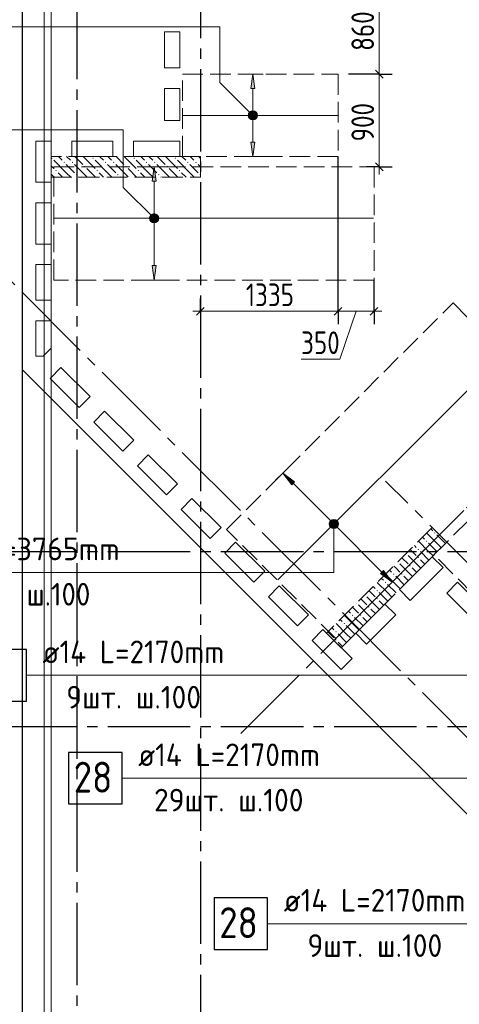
# Model space of a CAD drawing. Header units: millimetres. Extents: x 0 to 43617, y 0 to 59400.
# Tile 4 of 29: x 7368 to 11639, y 14634 to 24199. Entities that reach past the tile are written whole.
import ezdxf

# ---------------------------------------------------------------- set-up
doc = ezdxf.new("R2010")
doc.units = ezdxf.units.MM
doc.linetypes.add('______2', pattern=[270, 200, -70])
doc.linetypes.add('______5', pattern=[1100, 800, -100, 100, -100])
for name, color, linetype, lineweight in [('Standard', 7, 'Continuous', 25), ('ДОП Верх по У', 7, 'Continuous', 25), ('ЖБ Пилон', 180, 'Continuous', 25), ('Оси', 40, '______5', 18), ('Позиционная метка номер позиции', 7, 'Continuous', 13), ('Примечания', 7, 'Continuous', 25)]:
    doc.layers.add(name, color=color, linetype=linetype, lineweight=lineweight)
doc.layers.add('ЖБ Перекрытие верхний уровень', color=7, linetype='Continuous', lineweight=25, true_color=0xe0e0ff)
doc.styles.add('GOST 2.304-81', font='txt')
doc.styles.add('ISOCPEUR', font='txt')

msp = doc.modelspace()

# ---------------------------------------------------------------- hatches: boundary and pattern name
at = {"layer": 'ДОП Верх по У', "linetype": 'Continuous', "lineweight": 13, "transparency": 33554687}
for points in [[(9654, 23530), (9634, 23670), (9614, 23530)], [(9596.5, 23270), (9671.5, 23270), (9666.2, 23288.8)], [(9596.5, 23270), (9666.2, 23288.8), (9601.7, 23288.8)], [(9601.7, 23251.3), (9671.5, 23270), (9596.5, 23270)], [(9601.7, 23288.8), (9666.2, 23288.8), (9652.8, 23302.3)], [(9601.7, 23288.8), (9652.8, 23302.3), (9615.2, 23302.3)], [(9601.7, 23251.3), (9666.2, 23251.3), (9671.5, 23270)], [(9615.2, 23237.8), (9666.2, 23251.3), (9601.7, 23251.3)], [(9615.2, 23302.3), (9652.8, 23302.3), (9634, 23307.5)], [(9615.2, 23237.8), (9652.8, 23237.8), (9666.2, 23251.3)], [(9652.8, 23237.8), (9615.2, 23237.8), (9634, 23232.5)], [(8694.7, 22630), (8674.7, 22770), (8654.7, 22630)], [(8637.2, 22270), (8712.2, 22270), (8707, 22288.8)], [(8637.2, 22270), (8707, 22288.8), (8642.5, 22288.8)], [(8642.5, 22288.8), (8707, 22288.8), (8693.5, 22302.3)], [(8642.5, 22288.8), (8693.5, 22302.3), (8656, 22302.3)], [(8656, 22302.3), (8693.5, 22302.3), (8674.7, 22307.5)], [(8642.5, 22251.3), (8712.2, 22270), (8637.2, 22270)], [(8642.5, 22251.3), (8707, 22251.3), (8712.2, 22270)], [(8656, 22237.8), (8707, 22251.3), (8642.5, 22251.3)], [(8656, 22237.8), (8693.5, 22237.8), (8707, 22251.3)], [(8693.5, 22237.8), (8656, 22237.8), (8674.7, 22232.5)], [(10384.7, 19309.7), (10411.2, 19336.3), (10394.2, 19326.7)], [(10411.2, 19336.3), (10384.7, 19309.7), (10384.7, 19290.7)], [(10411.2, 19336.3), (10384.7, 19290.7), (10430.3, 19336.3)], [(10430.3, 19336.3), (10384.7, 19290.7), (10394.2, 19273.7)], [(10430.3, 19336.3), (10394.2, 19273.7), (10447.2, 19326.7)], [(10447.2, 19326.7), (10394.2, 19273.7), (10411.2, 19264.1)], [(10447.2, 19326.7), (10411.2, 19264.1), (10456.8, 19309.7)], [(10456.8, 19309.7), (10411.2, 19264.1), (10430.3, 19264.1)], [(10456.8, 19309.7), (10430.3, 19264.1), (10456.8, 19290.7)], [(10456.8, 19290.7), (10430.3, 19264.1), (10447.2, 19273.7)], [(10873.3, 18819.4), (10986.4, 18734.5), (10901.6, 18847.7)]]:
    msp.add_hatch(color=7, dxfattribs=at).paths.add_polyline_path(points)
for points in [[(9654, 23010), (9634, 22870), (9614, 23010)], [(8694.7, 21810), (8674.7, 21670), (8654.7, 21810)], [(10010.6, 19682), (9925.8, 19795.2), (10038.9, 19710.3)]]:
    msp.add_hatch(color=7, dxfattribs=at).paths.add_polyline_path(points, flags=16)
at = {"layer": 'ЖБ Пилон', "linetype": 'Continuous', "lineweight": 18, "transparency": 33554687}
for points in [[(7674.5, 22853.1), (7681, 22859.6), (7687.5, 22853.1), (7681, 22846.6)], [(7794.5, 22813.1), (7801, 22819.6), (7807.5, 22813.1), (7801, 22806.6)], [(7874.5, 22813.1), (7881, 22819.6), (7887.5, 22813.1), (7881, 22806.6)], [(7994.5, 22773.1), (8001, 22779.6), (8007.5, 22773.1), (8001, 22766.6)], [(8074.5, 22853.1), (8081, 22859.6), (8087.5, 22853.1), (8081, 22846.6)], [(8194.5, 22813.1), (8201, 22819.6), (8207.5, 22813.1), (8201, 22806.6)], [(8274.5, 22813.1), (8281, 22819.6), (8287.5, 22813.1), (8281, 22806.6)], [(8394.5, 22773.1), (8401, 22779.6), (8407.5, 22773.1), (8401, 22766.6)], [(8474.5, 22853.1), (8481, 22859.6), (8487.5, 22853.1), (8481, 22846.6)], [(8594.5, 22813.1), (8601, 22819.6), (8607.5, 22813.1), (8601, 22806.6)], [(8674.5, 22813.1), (8681, 22819.6), (8687.5, 22813.1), (8681, 22806.6)], [(8794.5, 22773.1), (8801, 22779.6), (8807.5, 22773.1), (8801, 22766.6)], [(8874.5, 22853.1), (8881, 22859.6), (8887.5, 22853.1), (8881, 22846.6)], [(8994.5, 22813.1), (9001, 22819.6), (9007.5, 22813.1), (9001, 22806.6)], [(9074.5, 22813.1), (9081, 22819.6), (9087.5, 22813.1), (9081, 22806.6)], [(7714.5, 22733.1), (7721, 22739.6), (7727.5, 22733.1), (7721, 22726.6)], [(7914.5, 22693.1), (7921, 22699.6), (7927.5, 22693.1), (7921, 22686.6)], [(8114.5, 22733.1), (8121, 22739.6), (8127.5, 22733.1), (8121, 22726.6)], [(8314.5, 22693.1), (8321, 22699.6), (8327.5, 22693.1), (8321, 22686.6)], [(8514.5, 22733.1), (8521, 22739.6), (8527.5, 22733.1), (8521, 22726.6)], [(8714.5, 22693.1), (8721, 22699.6), (8727.5, 22693.1), (8721, 22686.6)], [(8914.5, 22733.1), (8921, 22739.6), (8927.5, 22733.1), (8921, 22726.6)], [(9114.5, 22693.1), (9121, 22699.6), (9124, 22696.6), (9124, 22689.7), (9121, 22686.6)], [(11314.5, 19133.1), (11321, 19139.6), (11327.5, 19133.1), (11321, 19126.6)], [(11394.5, 19213.1), (11401, 19219.6), (11407.5, 19213.1), (11401, 19206.6)], [(11234.5, 19053.1), (11241, 19059.6), (11247.4, 19053.1), (11241, 19046.6)], [(11125.5, 19015), (11127.5, 19013.1), (11121, 19006.6), (11119, 19008.5)], [(11234.5, 18973.1), (11241, 18979.6), (11247.4, 18973.1), (11241, 18966.6)], [(11045.5, 18935), (11047.4, 18933.1), (11041, 18926.6), (11039, 18928.5)], [(11154.4, 18893.1), (11160.9, 18899.6), (11167.4, 18893.1), (11160.9, 18886.6)], [(10994.5, 18813.1), (11001, 18819.6), (11007.5, 18813.1), (11001, 18806.6)], [(11074.5, 18813.1), (11081, 18819.6), (11087.5, 18813.1), (11081, 18806.6)], [(10834.5, 18653.1), (10841, 18659.6), (10847.4, 18653.1), (10841, 18646.6)], [(10914.5, 18733.1), (10921, 18739.6), (10927.5, 18733.1), (10921, 18726.6)], [(10725.5, 18615), (10727.5, 18613.1), (10721, 18606.6), (10719, 18608.5)], [(10834.5, 18573.1), (10841, 18579.6), (10847.4, 18573.1), (10841, 18566.6)], [(10645.5, 18535), (10647.4, 18533.1), (10641, 18526.6), (10639, 18528.5)], [(10754.5, 18493.1), (10760.9, 18499.6), (10767.4, 18493.1), (10760.9, 18486.6)], [(10594.5, 18413.1), (10601, 18419.6), (10607.5, 18413.1), (10601, 18406.6)], [(10674.5, 18413.1), (10681, 18419.6), (10687.5, 18413.1), (10681, 18406.6)], [(10514.5, 18333.1), (10521, 18339.6), (10527.5, 18333.1), (10521, 18326.6)], [(10434.5, 18253.1), (10441, 18259.6), (10447.4, 18253.1), (10441, 18246.6)], [(10434.5, 18173.1), (10441, 18179.6), (10447.4, 18173.1), (10441, 18166.6)]]:
    msp.add_hatch(color=7, dxfattribs=at).paths.add_polyline_path(points, flags=16)
at = {"layer": 'Позиционная метка номер позиции', "linetype": 'Continuous', "lineweight": 13, "transparency": 33554687}
for points in [[(9602.2, 23238.2), (9645.4, 23313.3), (9590.7, 23258.6)], [(9590.7, 23258.6), (9645.4, 23313.3), (9622.5, 23313.3)], [(9590.7, 23258.6), (9622.5, 23313.3), (9590.7, 23281.5)], [(9590.7, 23281.5), (9622.5, 23313.3), (9602.2, 23301.8)], [(9602.2, 23238.2), (9665.8, 23301.8), (9645.4, 23313.3)], [(9622.5, 23226.7), (9665.8, 23301.8), (9602.2, 23238.2)], [(9622.5, 23226.7), (9677.3, 23281.5), (9665.8, 23301.8)], [(9645.4, 23226.7), (9677.3, 23281.5), (9622.5, 23226.7)], [(9645.4, 23226.7), (9677.3, 23258.6), (9677.3, 23281.5)], [(9677.3, 23258.6), (9645.4, 23226.7), (9665.8, 23238.2)], [(8642.9, 22238.2), (8686.2, 22313.3), (8631.5, 22258.6)], [(8631.5, 22258.6), (8686.2, 22313.3), (8663.3, 22313.3)], [(8631.5, 22258.6), (8663.3, 22313.3), (8631.5, 22281.5)], [(8631.5, 22281.5), (8663.3, 22313.3), (8642.9, 22301.8)], [(8642.9, 22238.2), (8706.6, 22301.8), (8686.2, 22313.3)], [(8663.3, 22226.7), (8706.6, 22301.8), (8642.9, 22238.2)], [(8663.3, 22226.7), (8718, 22281.5), (8706.6, 22301.8)], [(8686.2, 22226.7), (8718, 22281.5), (8663.3, 22226.7)], [(8686.2, 22226.7), (8718, 22258.6), (8718, 22281.5)], [(8718, 22258.6), (8686.2, 22226.7), (8706.6, 22238.2)], [(10459.4, 19322.7), (10382, 19322.7), (10375.7, 19300.2)], [(10459.4, 19322.7), (10375.7, 19300.2), (10465.7, 19300.2)], [(10443.2, 19338.9), (10398.2, 19338.9), (10382, 19322.7)], [(10443.2, 19338.9), (10382, 19322.7), (10459.4, 19322.7)], [(10398.2, 19338.9), (10443.2, 19338.9), (10420.7, 19345.2)], [(10465.7, 19300.2), (10375.7, 19300.2), (10382, 19277.7)], [(10465.7, 19300.2), (10382, 19277.7), (10459.4, 19277.7)], [(10459.4, 19277.7), (10382, 19277.7), (10398.2, 19261.5)], [(10459.4, 19277.7), (10398.2, 19261.5), (10443.2, 19261.5)], [(10443.2, 19261.5), (10398.2, 19261.5), (10420.7, 19255.2)]]:
    msp.add_hatch(color=7, dxfattribs=at).paths.add_polyline_path(points)

# ---------------------------------------------------------------- linework, layer by layer
at = {"layer": 'Standard', "color": 7, "linetype": 'Continuous', "lineweight": 13, "transparency": 33554687}
for p, q in [((10861, 24530), (10861, 23670)), ((10861, 23670), (10861, 22770)), ((10861, 22770), (10861, 22695)), ((9124, 21366.3), (9049, 21366.3)), ((10461, 21366.3), (10811, 21366.3)), ((10636, 21366.3), (10477.3, 20900.8)), ((10811, 21366.3), (10886, 21366.3)), ((10477.3, 20900.8), (10102, 20900.8))]:
    msp.add_line(p, q, dxfattribs=at)
at = {"layer": 'Standard', "color": 251, "linetype": 'Continuous', "lineweight": -3, "true_color": 0x656565, "transparency": 33554687}
for p, q in [((10861, 23670), (10736, 23670)), ((10861, 23670), (10986, 23670)), ((10861, 22770), (10736, 22770)), ((10861, 22770), (10986, 22770)), ((10861, 22770), (10861, 22770)), ((10811, 21366.3), (10811, 21670)), ((9124, 21366.3), (9124, 21491.3)), ((10461, 21366.3), (10461, 21491.3)), ((10811, 21366.3), (10811, 21491.3)), ((9124, 21366.3), (9124, 21241.2)), ((9124, 21366.3), (9124, 21366.3)), ((10461, 21366.3), (10461, 21241.2)), ((10811, 21366.3), (10811, 21241.2))]:
    msp.add_line(p, q, dxfattribs=at)
at = {"layer": 'Standard', "color": 7, "linetype": 'Continuous', "lineweight": 25, "transparency": 33554687}
for p, q in [((10823.5, 23707.5), (10898.5, 23632.5)), ((10823.5, 22807.5), (10898.5, 22732.5)), ((9086.5, 21328.8), (9161.5, 21403.7)), ((10423.5, 21328.8), (10498.5, 21403.7)), ((10773.5, 21328.8), (10848.5, 21403.7))]:
    msp.add_line(p, q, dxfattribs=at)
msp.add_lwpolyline([(7394, 10100), (33074, 10100), (33074, 57220), (7394, 57220), (7394, 10100)], dxfattribs=at)
at = {"layer": 'Standard', "color": 7, "linetype": 'Continuous', "lineweight": 13, "transparency": 33554687}
for points in [[(7674, 10380), (33074, 10380), (33074, 57220), (7674, 57220), (7674, 10380)], [(9124, 21366.3), (9500.7, 21366.3), (9500.7, 21366.3), (10461, 21366.3)]]:
    msp.add_lwpolyline(points, dxfattribs=at)
at = {"layer": 'Standard', "color": 254, "linetype": 'Continuous', "lineweight": 13, "true_color": 0xc4c4ff, "transparency": 33554687}
msp.add_lwpolyline([(7606, 10312), (32674, 10312), (32674, 56820), (7606, 56820), (7606, 10312)], dxfattribs=at)
at = {"layer": 'Standard', "color": 251, "linetype": 'Continuous', "lineweight": -3, "true_color": 0x656565, "transparency": 33554687}
for points in [[(10861, 23670), (10844, 23670), (10844, 23670), (10561, 23670)], [(10461, 21366.3), (10461, 22470.1), (10461, 22470.1), (10461, 22870)]]:
    msp.add_lwpolyline(points, dxfattribs=at)
at = {"layer": 'ДОП Верх по У', "color": 251, "linetype": 'Continuous', "lineweight": 13, "true_color": 0x494949, "transparency": 33554687}
for p, q in [((9634, 23670), (9534, 23670)), ((9634, 23670), (9614, 23530)), ((9654, 23530), (9634, 23670)), ((9634, 23670), (9734, 23670)), ((9634, 23670), (9634, 23670)), ((9614, 23530), (9654, 23530)), ((9634, 23300), (9634, 23530)), ((9596.5, 23270), (9596.5, 23270)), ((9671.5, 23270), (9671.5, 23270)), ((9634, 23010), (9634, 23240)), ((9634, 22870), (9614, 23010)), ((9614, 23010), (9654, 23010)), ((9654, 23010), (9634, 22870)), ((9634, 22870), (9534, 22870)), ((9634, 22870), (9734, 22870)), ((9634, 22870), (9634, 22870)), ((8674.7, 22770), (8574.7, 22770)), ((8674.7, 22770), (8654.7, 22630)), ((8694.7, 22630), (8674.7, 22770)), ((8674.7, 22770), (8774.7, 22770)), ((8674.7, 22770), (8674.7, 22770)), ((8654.7, 22630), (8694.7, 22630)), ((8674.7, 22300), (8674.7, 22630)), ((8637.2, 22270), (8637.2, 22270)), ((8674.7, 21810), (8674.7, 22240)), ((8712.2, 22270), (8712.2, 22270)), ((8674.7, 21670), (8654.7, 21810)), ((8654.7, 21810), (8694.7, 21810)), ((8694.7, 21810), (8674.7, 21670)), ((8674.7, 21670), (8574.7, 21670)), ((8674.7, 21670), (8774.7, 21670)), ((8674.7, 21670), (8674.7, 21670)), ((9925.8, 19795.2), (9996.5, 19865.9)), ((9925.8, 19795.2), (9855, 19724.5)), ((9925.8, 19795.2), (10038.9, 19710.3)), ((10010.6, 19682), (9925.8, 19795.2)), ((9925.8, 19795.2), (9925.8, 19795.2)), ((10038.9, 19710.3), (10010.6, 19682)), ((10024.7, 19696.2), (10399.5, 19321.4)), ((10447.2, 19326.7), (10447.2, 19326.7)), ((10394.2, 19273.7), (10394.2, 19273.7)), ((10441.9, 19279), (10887.4, 18833.5)), ((10901.6, 18847.7), (10873.3, 18819.4)), ((10986.4, 18734.5), (10901.6, 18847.7)), ((10873.3, 18819.4), (10986.4, 18734.5)), ((10986.4, 18734.5), (11057.1, 18805.2)), ((10986.4, 18734.5), (10915.7, 18663.8)), ((10986.4, 18734.5), (10986.4, 18734.5))]:
    msp.add_line(p, q, dxfattribs=at)
at = {"layer": 'ДОП Верх по У', "color": 7, "linetype": 'Continuous', "lineweight": 18, "transparency": 33554687}
for p, q in [((10456, 23270), (8956, 23270)), ((10804, 22270), (7706, 22270)), ((12068.3, 20947.8), (9877.7, 18757.1))]:
    msp.add_line(p, q, dxfattribs=at)
at = {"layer": 'ДОП Верх по У', "color": 7, "linetype": 'Continuous', "lineweight": 13, "transparency": 33554687}
for p, q in [((6455.4, 18830.2), (8563.4, 18830.2)), ((7570.1, 17830.2), (9634.1, 17830.2)), ((8499.4, 16830.2), (10563.4, 16830.2)), ((9912.7, 15416.8), (11976.7, 15416.8))]:
    msp.add_line(p, q, dxfattribs=at)
at = {"layer": 'ДОП Верх по У', "color": 7, "linetype": 'Continuous', "lineweight": 25, "transparency": 33554687}
for points in [[(6914.1, 17580.2), (7434.1, 17580.2), (7434.1, 18080.2), (6914.1, 18080.2), (6914.1, 17580.2)], [(7843.4, 16580.2), (8363.4, 16580.2), (8363.4, 17080.2), (7843.4, 17080.2), (7843.4, 16580.2)], [(9256.7, 15166.8), (9776.7, 15166.8), (9776.7, 15666.8), (9256.7, 15666.8), (9256.7, 15166.8)]]:
    msp.add_lwpolyline(points, dxfattribs=at)
at = {"layer": 'ДОП Верх по У', "color": 251, "linetype": 'Continuous', "lineweight": 13, "true_color": 0x494949, "transparency": 33554687}
for centre in [(9634, 23270), (8674.7, 22270), (10420.7, 19300.2)]:
    msp.add_circle(centre, 37.5, dxfattribs=at)
at = {"layer": 'ЖБ Перекрытие верхний уровень', "color": 7, "linetype": 'Continuous', "lineweight": 18, "transparency": 33554687}
for p, q in [((7394, 28680), (7394, 20799.6)), ((8774, 23730), (8774, 24080)), ((8774, 24080), (8924, 24080)), ((8924, 24080), (8924, 23730)), ((8924, 23730), (8774, 23730)), ((8774, 23530), (8924, 23530)), ((8774, 23220), (8774, 23530)), ((8924, 23530), (8924, 23220)), ((8924, 23220), (8774, 23220)), ((7524, 22620), (7524, 23020)), ((7524, 23020), (7674, 23020)), ((7674, 23020), (7674, 22620)), ((7874, 22870), (7874, 23020)), ((7874, 23020), (8274, 23020)), ((8274, 23020), (8274, 22870)), ((8474, 23020), (8924, 23020)), ((8474, 22870), (8474, 23020)), ((8924, 23020), (8924, 22870)), ((8274, 22870), (7874, 22870)), ((8924, 22870), (8474, 22870)), ((7674, 22620), (7524, 22620)), ((7524, 22420), (7674, 22420)), ((7524, 22020), (7524, 22420)), ((7674, 22420), (7674, 22020)), ((7674, 22020), (7524, 22020)), ((7524, 21475), (7524, 21820)), ((7524, 21820), (7674, 21820)), ((7674, 21820), (7674, 21475)), ((7674, 21475), (7524, 21475)), ((7524, 20930), (7524, 21275)), ((7524, 21275), (7674, 21275)), ((7674, 21275), (7674, 21008.2)), ((7674, 21008.2), (7595.8, 20930)), ((7595.8, 20930), (7524, 20930)), ((7394, 20799.6), (10526.8, 17666.8)), ((7663, 20714.4), (7769.1, 20820.5)), ((7769.1, 20820.5), (8051.9, 20537.6)), ((7945.9, 20431.5), (7663, 20714.4)), ((8051.9, 20537.6), (7945.9, 20431.5)), ((8087.3, 20290.1), (8193.3, 20396.2)), ((8193.3, 20396.2), (8476.2, 20113.3)), ((8370.1, 20007.3), (8087.3, 20290.1)), ((8476.2, 20113.3), (8370.1, 20007.3)), ((8511.5, 19865.9), (8617.6, 19971.9)), ((8617.6, 19971.9), (8900.5, 19689.1)), ((8794.4, 19583), (8511.5, 19865.9)), ((8900.5, 19689.1), (8794.4, 19583)), ((8935.8, 19441.6), (9041.9, 19547.7)), ((9041.9, 19547.7), (9324.7, 19264.8)), ((9218.6, 19158.8), (8935.8, 19441.6)), ((9324.7, 19264.8), (9218.6, 19158.8)), ((9360.1, 19017.3), (9466.1, 19123.4)), ((9466.1, 19123.4), (9749, 18840.6)), ((9642.9, 18734.5), (9360.1, 19017.3)), ((11057.1, 18663.8), (11375.3, 18982)), ((11375.3, 18982), (11481.4, 18875.9)), ((11481.4, 18875.9), (11163.2, 18557.7)), ((9749, 18840.6), (9642.9, 18734.5)), ((9784.3, 18593.1), (9890.4, 18699.1)), ((9890.4, 18699.1), (10173.2, 18416.3)), ((11163.2, 18557.7), (11057.1, 18663.8)), ((11516.7, 18628.4), (11622.8, 18734.5)), ((11622.8, 18734.5), (11905.7, 18451.6)), ((10067.2, 18310.2), (9784.3, 18593.1)), ((11799.6, 18345.6), (11516.7, 18628.4)), ((10632.9, 18239.5), (10915.7, 18522.4)), ((10915.7, 18522.4), (11021.8, 18416.3)), ((10173.2, 18416.3), (10067.2, 18310.2)), ((11021.8, 18416.3), (10738.9, 18133.4)), ((10208.6, 18168.8), (10314.7, 18274.9)), ((10314.7, 18274.9), (10597.5, 17992)), ((10738.9, 18133.4), (10632.9, 18239.5)), ((10491.4, 17886), (10208.6, 18168.8)), ((10597.5, 17992), (10491.4, 17886)), ((10526.8, 17666.8), (15264.4, 12929.2))]:
    msp.add_line(p, q, dxfattribs=at)
at = {"layer": 'ЖБ Пилон', "color": 253, "linetype": '______2', "lineweight": 13, "true_color": 0xa0a0a0, "transparency": 33554687}
for p, q in [((9124, 22870), (7674, 22870)), ((7674, 22870), (7674, 22670)), ((9124, 22670), (9124, 22870)), ((7674, 22670), (9124, 22670)), ((11375.3, 19264.8), (10350, 18239.5)), ((11516.7, 19123.4), (11375.3, 19264.8)), ((10491.4, 18098.1), (11516.7, 19123.4)), ((10350, 18239.5), (10491.4, 18098.1))]:
    msp.add_line(p, q, dxfattribs=at)
at = {"layer": 'ЖБ Пилон', "color": 9, "linetype": 'Continuous', "lineweight": 18, "true_color": 0xc7c7c7, "transparency": 33554687}
for p, q in [((7744.1, 22870), (7781, 22833.1)), ((7860.9, 22833.1), (7824.1, 22870)), ((7904.1, 22870), (7981, 22793.1)), ((7984.1, 22870), (8101, 22753.1)), ((8144.1, 22870), (8181, 22833.1)), ((8260.9, 22833.1), (8224.1, 22870)), ((8304.1, 22870), (8381, 22793.1)), ((8384.1, 22870), (8501, 22753.1)), ((8544.1, 22870), (8581, 22833.1)), ((8660.9, 22833.1), (8624.1, 22870)), ((8704.1, 22870), (8781, 22793.1)), ((8784.1, 22870), (8901, 22753.1)), ((8944.1, 22870), (8981, 22833.1)), ((9060.9, 22833.1), (9024.1, 22870)), ((9104.1, 22870), (9124, 22850.1)), ((7674, 22780.1), (7701, 22753.1)), ((7821, 22713.1), (7701, 22833.1)), ((7821, 22793.1), (7901, 22713.1)), ((7901, 22793.1), (8021, 22673.1)), ((8221, 22713.1), (8101, 22833.1)), ((8221, 22793.1), (8301, 22713.1)), ((8301, 22793.1), (8421, 22673.1)), ((8621, 22713.1), (8501, 22833.1)), ((8621, 22793.1), (8701, 22713.1)), ((8701, 22793.1), (8821, 22673.1)), ((9021, 22713.1), (8901, 22833.1)), ((9021, 22793.1), (9101, 22713.1)), ((9101, 22793.1), (9124, 22770.1)), ((7704.1, 22670), (7674, 22700.1)), ((7741, 22713.1), (7784.1, 22670)), ((7821, 22713.1), (7864.1, 22670)), ((7944.1, 22670), (7941, 22673.1)), ((8104.1, 22670), (8021, 22753.1)), ((8141, 22713.1), (8184.1, 22670)), ((8221, 22713.1), (8264.1, 22670)), ((8344.1, 22670), (8341, 22673.1)), ((8504.1, 22670), (8421, 22753.1)), ((8541, 22713.1), (8584.1, 22670)), ((8621, 22713.1), (8664.1, 22670)), ((8744.1, 22670), (8741, 22673.1)), ((8904.1, 22670), (8821, 22753.1)), ((8941, 22713.1), (8984.1, 22670)), ((9021, 22713.1), (9064.1, 22670)), ((11362.3, 19251.8), (11381, 19233.1)), ((11341, 19033.1), (11242.3, 19131.8)), ((11282.3, 19171.8), (11301, 19153.1)), ((11421, 19113.1), (11322.3, 19211.8)), ((11421, 19193.1), (11501, 19113.1)), ((11181, 19033.1), (11162.3, 19051.8)), ((11202.3, 19091.8), (11221, 19073.1)), ((11341, 19113.1), (11421, 19033.1)), ((11421, 19113.1), (11463.7, 19070.4)), ((11082.3, 18971.8), (11141, 18913.1)), ((11141, 18993.1), (11260.9, 18873.1)), ((11221, 18993.1), (11181, 19033.1)), ((11260.9, 19033.1), (11341, 18953.1)), ((11260.9, 18953.1), (11303.7, 18910.4)), ((11341, 19033.1), (11383.7, 18990.4)), ((11421, 19033.1), (11423.7, 19030.4)), ((10962.3, 18851.8), (10981, 18833.1)), ((11021, 18873.1), (11002.3, 18891.8)), ((11060.9, 18833.1), (11021, 18873.1)), ((11060.9, 18913.1), (11181, 18793.1)), ((11181, 18873.1), (11223.7, 18830.4)), ((10882.3, 18771.8), (10901, 18753.1)), ((11021, 18713.1), (10922.3, 18811.8)), ((11021, 18793.1), (11101, 18713.1)), ((11101, 18793.1), (11143.7, 18750.4)), ((10802.3, 18691.8), (10821, 18673.1)), ((10941, 18633.1), (10842.3, 18731.8)), ((10941, 18713.1), (11021, 18633.1)), ((11021, 18713.1), (11063.7, 18670.4)), ((10682.3, 18571.8), (10741, 18513.1)), ((10741, 18593.1), (10860.9, 18473.1)), ((10781, 18633.1), (10762.3, 18651.8)), ((10821, 18593.1), (10781, 18633.1)), ((10860.9, 18633.1), (10941, 18553.1)), ((10941, 18633.1), (10983.7, 18590.4)), ((11021, 18633.1), (11023.7, 18630.4)), ((10621, 18473.1), (10602.3, 18491.8)), ((10660.9, 18433.1), (10621, 18473.1)), ((10660.9, 18513.1), (10781, 18393.1)), ((10781, 18473.1), (10823.7, 18430.4)), ((10860.9, 18553.1), (10903.7, 18510.4)), ((10482.3, 18371.8), (10501, 18353.1)), ((10621, 18313.1), (10522.3, 18411.8)), ((10562.3, 18451.8), (10581, 18433.1)), ((10621, 18393.1), (10701, 18313.1)), ((10701, 18393.1), (10743.7, 18350.4)), ((10402.3, 18291.8), (10421, 18273.1)), ((10541, 18233.1), (10442.3, 18331.8)), ((10541, 18313.1), (10621, 18233.1)), ((10621, 18313.1), (10663.7, 18270.4)), ((10381, 18233.1), (10362.3, 18251.8)), ((10421, 18193.1), (10381, 18233.1)), ((10460.9, 18233.1), (10541, 18153.1)), ((10541, 18233.1), (10583.7, 18190.4)), ((10621, 18233.1), (10623.7, 18230.4)), ((10460.9, 18153.1), (10503.7, 18110.4))]:
    msp.add_line(p, q, dxfattribs=at)
at = {"layer": 'Оси', "color": 8, "linetype": '______5', "lineweight": -3, "transparency": 33554687}
for p, q in [((9124, 57820), (9124, 7100)), ((7924, 57420), (7924, 7100)), ((9515.6, 17263.7), (28171.9, 35920)), ((16513.2, 12429.9), (7199.9, 21743.2)), ((17361.8, 13278.4), (10922.8, 19717.4)), ((33224, 19030), (3600, 19030)), ((33224, 17330), (3600, 17330)), ((9515.6, 17263.7), (9515.6, 17263.7)), ((9515.6, 17263.7), (9515.6, 17263.7))]:
    msp.add_line(p, q, dxfattribs=at)
at = {"layer": 'Позиционная метка номер позиции', "color": 7, "linetype": 'Continuous', "lineweight": 13, "transparency": 33554687}
for p, q in [((9602.2, 23301.8), (9602.2, 23301.8)), ((9665.8, 23301.8), (9665.8, 23301.8)), ((9602.2, 23238.2), (9602.2, 23238.2)), ((9665.8, 23238.2), (9665.8, 23238.2)), ((8642.9, 22301.8), (8642.9, 22301.8)), ((8706.6, 22301.8), (8706.6, 22301.8)), ((8642.9, 22238.2), (8642.9, 22238.2)), ((8706.6, 22238.2), (8706.6, 22238.2)), ((10420.7, 19345.2), (10420.7, 19345.2)), ((10375.7, 19300.2), (10375.7, 19300.2)), ((10420.7, 19255.2), (10420.7, 19255.2)), ((10465.7, 19300.2), (10465.7, 19300.2)), ((14498.5, 16830.2), (8363.4, 16830.2))]:
    msp.add_line(p, q, dxfattribs=at)
for points in [[(9634, 23270), (9313.7, 23590.3), (9313.7, 24130), (4920.5, 24130)], [(8674.7, 22270), (8374.7, 22570), (8374.7, 23130), (4920.5, 23130)], [(10420.7, 19300.2), (10420.7, 18830.2), (6363.4, 18830.2)], [(12200.4, 19241.4), (12200.4, 17830.2), (7434.1, 17830.2)], [(16474.3, 14987.6), (16474.3, 15416.8), (9776.7, 15416.8)]]:
    msp.add_lwpolyline(points, dxfattribs=at)
for centre in [(9634, 23270), (8674.7, 22270), (10420.7, 19300.2)]:
    msp.add_circle(centre, 45, dxfattribs=at)
at = {"layer": 'Примечания', "color": 7, "linetype": '______2', "lineweight": 18, "transparency": 33554687}
for p, q in [((8949, 23670), (10461, 23670)), ((8949, 22870), (8949, 23670)), ((10461, 23670), (10461, 22870)), ((10461, 22870), (8949, 22870)), ((7699, 22770), (10811, 22770)), ((7699, 21670), (7699, 22770)), ((10811, 22770), (10811, 21670)), ((10811, 21670), (7699, 21670)), ((9377.7, 19247.2), (11578.3, 21447.7)), ((11578.3, 21447.7), (12638.9, 20387)), ((12638.9, 20387), (10438.4, 18186.5)), ((11393, 18999.7), (12463.6, 20070.2)), ((10438.4, 18186.5), (9377.7, 19247.2)), ((11958.7, 18434), (11393, 18999.7))]:
    msp.add_line(p, q, dxfattribs=at)

# ---------------------------------------------------------------- texts
at = {"layer": 'Standard', "color": 7, "linetype": 'Continuous', "lineweight": 25, "transparency": 33554687, "char_height": 220, "attachment_point": 7, "rotation": 90, "style": 'GOST 2.304-81'}
for s, insert, width in [('860', (10811, 23896.7), 531.979), ('900', (10811, 23016.7), 531.96)]:
    msp.add_mtext(s, dxfattribs=dict(at, insert=insert, width=width))
at = {"layer": 'Standard', "color": 7, "linetype": 'Continuous', "lineweight": 25, "transparency": 33554687, "char_height": 220, "attachment_point": 7, "style": 'GOST 2.304-81'}
for s, insert, width in [('1335', (9565.8, 21416.3), 579.012), ('350', (10102, 20950.8), 500.82)]:
    msp.add_mtext(s, dxfattribs=dict(at, insert=insert, width=width))
at = {"layer": 'ДОП Верх по У', "color": 7, "linetype": 'Continuous', "lineweight": 13, "transparency": 33554687, "attachment_point": 7, "style": 'ISOCPEUR'}
for s, insert, char_height, width in [('\\W0.96;ø14 L=3765mm ', (6475.4, 18947.5), 220, 2172.611), ('\\W0.93;16шт. ш.100 ', (6673.4, 18507.5), 220, 1773.346), ('\\W0.94;ø14 L=2170mm ', (7590.1, 17947.5), 220, 2126.488), ('\\W0.95;9шт. ш.100 ', (7821.1, 17507.5), 220, 1665.521), ('\\W0.94;ø14 L=2170mm ', (8519.4, 16947.5), 220, 2126.501), ('\\W0.87;28', (7893.4, 16690.2), 300, 550.803), ('\\W0.95;29шт. ш.100 ', (8673.4, 16507.5), 220, 1819.9), ('\\W0.94;ø14 L=2170mm ', (9932.7, 15534.2), 220, 2126.488), ('\\W0.87;28', (9306.7, 15276.8), 300, 550.811), ('\\W0.95;9шт. ш.100 ', (10163.7, 15094.2), 220, 1665.521)]:
    msp.add_mtext(s, dxfattribs=dict(at, insert=insert, char_height=char_height, width=width))

doc.saveas('drawing.dxf')
